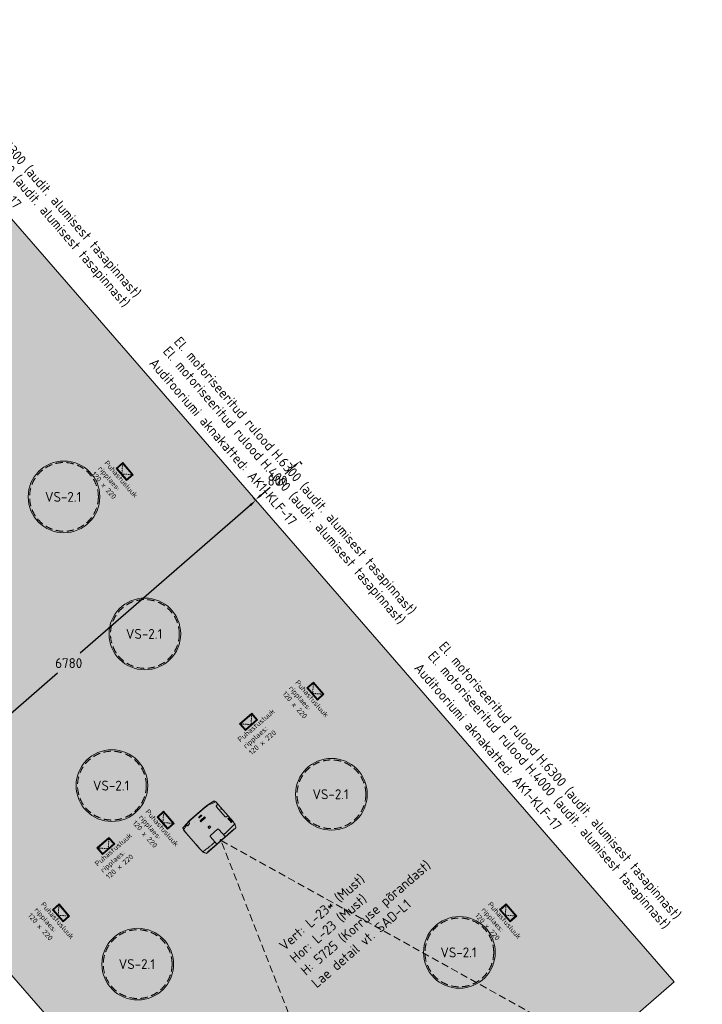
# Model space of a CAD drawing. Header units: millimetres. Extents: x 130528 to 177851, y 51760 to 113805.
# Tile 88 of 88: x 168517 to 177851, y 100348 to 113805. Entities that reach past the tile are written whole.
import ezdxf

# ---------------------------------------------------------------- set-up
doc = ezdxf.new("R2010")
doc.units = ezdxf.units.MM
doc.linetypes.add('Hidden', pattern=[4, 2, -2])
doc.linetypes.add('Hidden 100.00_ 50.00', pattern=[150, 100, -50])
doc.layers.get('0').update_dxf_attribs({"true_color": 0x000000})
for name, color, linetype, lineweight, true_color in [('_SA-ELEKTER_tekst', 7, 'Continuous', 9, 0x9900cc), ('_SA-LAGI', 7, 'Continuous', 9, 0x5b5b5b), ('_SA-LAGI_DIM', 250, 'Continuous', 0, 0x333333), ('_SA-LAGI_eriosade seadmed', 7, 'Continuous', 5, 0x9900cc), ('_SA-LAGI_hatch', 7, 'Continuous', 5, 0x787878), ('_SA-LAGI_tekst', 7, 'Continuous', 0, 0x7f4f3f), ('_SA-SISUSTUS_tekst', 7, 'Continuous', 0, 0x7f4f3f), ('_SA-VALGUSTUS', 20, 'Continuous', 13, 0xff3f00)]:
    doc.layers.add(name, color=color, linetype=linetype, lineweight=lineweight, true_color=true_color)
doc.styles.add('DIN Pro Light-Light', font='txt')
doc.styles.add('DIN Pro Medium-Medium', font='txt')
doc.dimstyles.new('INP_100_DIM', dxfattribs={"dimtxt": 135, "dimasz": 100, "dimexe": 50, "dimexo": 0.5, "dimgap": 20, "dimtad": 0, "dimtih": 1, "dimtoh": 1, "dimdec": 0, "dimzin": 1, "dimdsep": 46, "dimtxsty": 'DIN Pro Light-Light', "dimcen": 2.5, "dimadec": 1, "dimazin": 1, "dimtfac": 1, "dimtdec": 4, "dimtix": 1, "dimtofl": 0, "dimtmove": 1, "dimatfit": 3, "dimfxl": 1, "dimtolj": 1, "dimtzin": 1, "dimarcsym": 0})

# ---------------------------------------------------------------- blocks, each defined once
blk = doc.blocks.new('Puhastusluuk ripplaes 120x220')
at = {"layer": '_SA-LAGI_eriosade seadmed'}
for points in [[(-4, -163), (-83, -72), (83, 72), (162, -18)], [(-3, -149), (-69, -73), (82, 58), (148, -17)]]:
    blk.add_lwpolyline(points, close=True, dxfattribs=at)
at = {"layer": '_SA-LAGI_eriosade seadmed', "linetype": 'Hidden'}
blk.add_lwpolyline([(-69, -73), (72, -83), (82, 58)], dxfattribs=at)
blk = doc.blocks.new('VS-2.1 01')
at = {"color": 0}
blk.add_circle((0, 0), 490, dxfattribs=at)
at = {"color": 0, "linetype": 'Hidden 100.00_ 50.00', "lineweight": -2}
blk.add_circle((0, 0), 470, dxfattribs=at)
at = {"color": 0, "lineweight": -2, "insert": (-259, 68), "char_height": 135, "width": 1305.74, "attachment_point": 1, "style": 'DIN Pro Medium-Medium'}
blk.add_mtext('VS-2.1', dxfattribs=at)
blk = doc.blocks.new('Epson pro L1100U top')
at = {"color": 0, "linetype": 'ByBlock', "lineweight": -2}
for p, q in [((-281, 473), (-282, 473)), ((-274, 454), (-275, 454)), ((-261, 458), (-261, 457)), ((-253, 460), (-254, 460)), ((-250, 478), (-251, 478)), ((-215, 483), (-214, 483)), ((-214, 481), (-214, 480)), ((-213, 481), (-210, 482)), ((-173, 488), (-211, 483)), ((-211, 452), (-211, 452)), ((-211, 451), (-211, 451)), ((-211, 451), (-210, 451)), ((-188, 457), (-210, 451)), ((-184, 458), (-188, 457)), ((-173, 489), (-172, 489)), ((-173, 489), (-169, 489)), ((-173, 486), (-172, 487)), ((-171, 488), (-171, 488)), ((-171, 462), (-171, 462)), ((-170, 489), (-170, 489)), ((-170, 486), (-170, 486)), ((-169, 489), (-166, 489)), ((-169, 488), (-169, 489)), ((-167, 487), (-153, 489)), ((-167, 483), (-167, 487)), ((-160, 490), (-163, 490)), ((-159, 490), (-160, 490)), ((-155, 490), (-159, 490)), ((-153, 491), (-155, 491)), ((-155, 491), (-155, 490)), ((-153, 489), (-153, 485)), ((-145, 491), (-149, 491)), ((140, 492), (-139, 492)), ((-135, 491), (-136, 491)), ((-132, 491), (-133, 491)), ((-115, 431), (-117, 431)), ((-23, 435), (-23, 434)), ((-20, 431), (-20, 431)), ((-17, 430), (-18, 430)), ((19, 430), (18, 430)), ((129, 487), (130, 490)), ((130, 490), (143, 490)), ((143, 490), (143, 486)), ((156, 490), (155, 491)), ((157, 490), (156, 490)), ((161, 490), (160, 490)), ((163, 489), (161, 490)), ((163, 490), (162, 490)), ((252, 477), (251, 478)), ((252, 478), (264, 476)), ((255, 460), (254, 460)), ((257, 459), (256, 459)), ((272, 405), (271, 405)), ((274, 404), (271, 404)), ((292, 405), (272, 405)), ((274, 475), (273, 475)), ((274, 405), (273, 405)), ((280, 405), (276, 405)), ((280, 405), (282, 405)), ((288, 451), (282, 473)), ((282, 406), (284, 406)), ((283, 405), (282, 405)), ((284, 406), (286, 406)), ((286, 404), (285, 404)), ((286, 406), (287, 406)), ((288, 405), (293, 405)), ((289, 451), (292, 450)), ((293, 405), (293, 405)), ((293, 89), (293, 405)), ((-23, 381), (-23, 382)), ((-22, 381), (-23, 381)), ((-22, 380), (-22, 381)), ((-21, 393), (-21, 393)), ((-20, 378), (-20, 378)), ((-19, 377), (-18, 377)), ((-17, 395), (-16, 395)), ((-17, 377), (-16, 377)), ((-16, 396), (-16, 395)), ((-16, 377), (-15, 377)), ((-12, 377), (-16, 377)), ((-14, 395), (-12, 395)), ((-12, 377), (-12, 377)), ((0, 377), (-1, 377)), ((0, 395), (4, 395)), ((1, 388), (2, 388)), ((2, 388), (3, 388)), ((2, 377), (5, 377)), ((4, 387), (3, 388)), ((9, 384), (9, 384)), ((10, 391), (11, 391)), ((11, 391), (11, 390)), ((17, 377), (19, 377)), ((19, 385), (21, 385)), ((21, 385), (21, 380)), ((41, 395), (27, 395)), ((27, 393), (37, 393)), ((37, 387), (27, 387)), ((27, 387), (27, 384)), ((27, 384), (37, 384)), ((37, 380), (27, 380)), ((27, 377), (41, 377)), ((37, 393), (37, 387)), ((37, 384), (37, 380)), ((41, 377), (41, 395)), ((255, 390), (255, 390)), ((279, 331), (279, 326)), ((279, 327), (280, 325)), ((279, 326), (281, 326)), ((280, 332), (287, 332)), ((280, 325), (280, 325)), ((280, 325), (287, 325)), ((287, 332), (286, 332)), ((287, 325), (286, 325)), ((287, 332), (287, 332)), ((289, 331), (288, 331)), ((293, 402), (293, 402)), ((293, 375), (293, 375)), ((-77, 135), (-77, 137)), ((-76, 141), (-75, 142)), ((-75, 140), (-76, 140)), ((-76, 140), (-76, 139)), ((-76, 135), (-76, 1)), ((-75, 143), (-75, 143)), ((-75, 141), (-75, 140)), ((-72, 145), (-73, 145)), ((-70, 146), (-71, 146)), ((-70, 148), (-69, 148)), ((13, 233), (13, 257)), ((13, 256), (13, 256)), ((65, 150), (67, 150)), ((77, 136), (77, 137)), ((77, 0), (77, 135)), ((78, 137), (78, 136)), ((255, 213), (255, 212)), ((255, 212), (255, 213)), ((265, 163), (265, 166)), ((265, 166), (266, 166)), ((266, 162), (265, 163)), ((265, 163), (265, 163)), ((266, 147), (265, 147)), ((266, 167), (285, 167)), ((266, 166), (287, 166)), ((281, 162), (266, 162)), ((285, 162), (266, 162)), ((266, 162), (266, 162)), ((287, 150), (266, 150)), ((266, 150), (266, 150)), ((280, 146), (266, 146)), ((271, 198), (291, 198)), ((274, 197), (271, 197)), ((273, 150), (274, 150)), ((276, 166), (275, 166)), ((275, 163), (276, 163)), ((275, 150), (276, 150)), ((280, 198), (282, 198)), ((280, 166), (281, 166)), ((281, 162), (280, 162)), ((283, 146), (280, 146)), ((281, 162), (282, 162)), ((282, 162), (283, 162)), ((283, 198), (284, 198)), ((283, 197), (283, 197)), ((283, 162), (284, 162)), ((284, 150), (283, 150)), ((283, 146), (284, 146)), ((284, 162), (284, 162)), ((286, 197), (285, 197)), ((285, 162), (287, 162)), ((287, 150), (285, 150)), ((287, 198), (286, 198)), ((286, 198), (287, 198)), ((292, 197), (291, 197)), ((-287, 49), (-281, 49)), ((-277, 48), (-278, 48)), ((-277, 48), (-277, 48)), ((-266, 2), (-267, 2)), ((-266, 2), (-265, 0)), ((-266, 1), (-265, 1)), ((-265, 1), (-264, 1)), ((-261, 47), (-261, 47)), ((-249, 46), (-258, 47)), ((-256, 1), (-256, 1)), ((-251, 2), (-250, 2)), ((-248, 46), (-249, 46)), ((-232, 2), (-77, 2)), ((-155, 42), (-154, 42)), ((-155, 41), (-154, 41)), ((-77, 40), (-109, 40)), ((-87, 36), (-89, 36)), ((-77, 35), (-77, 33)), ((-77, 9), (-77, 8)), ((-77, 1), (-77, 2)), ((-77, 2), (-77, 1)), ((-76, 31), (-76, 30)), ((-76, 16), (-76, 15)), ((-76, 12), (-76, 11)), ((-76, 2), (77, 2)), ((-76, 2), (-76, 0)), ((-7, 12), (-8, 12)), ((-8, 11), (-8, 12)), ((-8, 11), (-6, 11)), ((-7, 12), (-6, 12)), ((-7, 12), (-7, 11)), ((-7, 11), (8, 11)), ((-6, 13), (-6, 13)), ((7, 13), (-6, 13)), ((-6, 13), (-6, 10)), ((-6, 10), (-6, 10)), ((7, 14), (8, 14)), ((7, 11), (7, 14)), ((8, 12), (7, 13)), ((7, 12), (8, 12)), ((7, 11), (8, 11)), ((8, 11), (8, 12)), ((8, 12), (8, 11)), ((44, 33), (44, 33)), ((55, 89), (56, 89)), ((77, 2), (240, 2)), ((77, 1), (77, 2)), ((86, 40), (78, 40)), ((78, 2), (78, 1)), ((101, 40), (90, 40)), ((112, 40), (118, 40)), ((243, 2), (245, 2)), ((249, 47), (263, 47)), ((251, 2), (252, 2)), ((255, 47), (259, 47)), ((258, 46), (257, 46)), ((262, 48), (263, 48)), ((262, 1), (264, 1)), ((263, 47), (263, 47)), ((270, 47), (263, 47)), ((265, 133), (266, 134)), ((265, 131), (265, 131)), ((265, 117), (266, 117)), ((266, 114), (265, 114)), ((265, 114), (265, 114)), ((266, 114), (265, 114)), ((279, 113), (265, 113)), ((265, 98), (265, 99)), ((265, 97), (266, 97)), ((287, 134), (266, 134)), ((266, 134), (266, 134)), ((266, 130), (287, 130)), ((286, 118), (266, 118)), ((266, 118), (266, 118)), ((273, 114), (266, 114)), ((266, 114), (266, 113)), ((266, 114), (266, 113)), ((266, 102), (286, 102)), ((266, 99), (266, 98)), ((266, 97), (266, 97)), ((286, 97), (266, 97)), ((269, 97), (268, 97)), ((269, 118), (276, 118)), ((274, 97), (272, 97)), ((273, 134), (274, 134)), ((275, 114), (273, 114)), ((280, 48), (274, 48)), ((275, 134), (276, 134)), ((282, 101), (280, 101)), ((280, 97), (282, 97)), ((281, 49), (280, 49)), ((281, 49), (280, 48)), ((281, 49), (287, 49)), ((282, 114), (284, 114)), ((283, 134), (283, 134)), ((283, 130), (283, 130)), ((285, 117), (283, 117)), ((283, 97), (285, 97)), ((287, 134), (285, 134)), ((287, 118), (286, 118)), ((286, 114), (287, 114)), ((287, 130), (287, 134)), ((288, 133), (287, 133)), ((288, 131), (287, 131)), ((287, 117), (287, 117)), ((287, 114), (287, 114)), ((287, 101), (287, 100)), ((287, 98), (287, 100)), ((287, 49), (287, 49)), ((290, 57), (290, 57)), ((293, 106), (293, 107)), ((293, 106), (293, 107))]:
    blk.add_line(p, q, dxfattribs=at)
for points in [[(-291, 450), (-292, 450), (-292, 450), (-292, 450), (-292, 449), (-292, 449), (-292, 429), (-293, 407), (-293, 342)], [(-291, 450), (-292, 450), (-292, 433), (-293, 392)], [(-282, 473), (-287, 451), (-292, 450)], [(-215, 471), (-248, 462), (-258, 459), (-269, 456), (-281, 453), (-291, 450)], [(-242, 479), (-244, 479), (-248, 478), (-250, 478), (-256, 477), (-258, 477), (-260, 476), (-265, 476), (-266, 476), (-282, 473)], [(-215, 483), (-247, 478), (-251, 478), (-256, 477), (-261, 476), (-267, 476), (-274, 474), (-281, 473)], [(-279, 453), (-280, 453), (-280, 452), (-281, 452), (-281, 452), (-281, 452)], [(-277, 474), (-278, 474), (-278, 474), (-278, 474), (-279, 473), (-279, 473)], [(-271, 475), (-272, 475), (-272, 474), (-274, 474), (-274, 474), (-275, 474)], [(-261, 476), (-264, 476), (-264, 476), (-266, 476), (-266, 475), (-268, 475), (-268, 475), (-269, 475), (-270, 475)], [(-253, 477), (-254, 477), (-255, 477), (-256, 477), (-256, 476), (-258, 476)], [(-131, 492), (-146, 491), (-160, 490), (-183, 487), (-189, 486), (-190, 486), (-192, 486), (-196, 485), (-206, 484), (-231, 481), (-234, 480), (-236, 480), (-239, 479), (-240, 479), (-242, 479)], [(-215, 483), (-213, 483), (-213, 483), (-211, 483), (-211, 484), (-211, 484)], [(-214, 454), (-214, 454), (-214, 454), (-214, 453), (-213, 453), (-213, 453), (-213, 453), (-213, 452), (-213, 452), (-213, 452), (-213, 452), (-212, 452), (-212, 452), (-212, 451), (-212, 451)], [(-214, 454), (-214, 454), (-214, 454), (-214, 453), (-213, 453), (-213, 453), (-213, 453), (-213, 452), (-213, 452), (-213, 452), (-213, 452), (-212, 452), (-212, 452), (-212, 451), (-212, 451)], [(-213, 452), (-213, 452), (-214, 453), (-214, 453), (-214, 453), (-214, 453)], [(-211, 483), (-211, 483), (-211, 483), (-213, 483), (-213, 482), (-213, 482)], [(-213, 481), (-213, 453), (-213, 453), (-213, 453), (-213, 453), (-213, 452), (-213, 452), (-213, 452), (-212, 452)], [(-213, 454), (-213, 454), (-213, 454), (-213, 453), (-213, 453), (-213, 453), (-213, 453), (-213, 453), (-212, 453), (-212, 452), (-212, 452), (-212, 452)], [(-211, 451), (-212, 451), (-212, 452), (-212, 452), (-212, 452)], [(-211, 451), (-212, 451), (-212, 452), (-212, 452), (-212, 452)], [(-211, 451), (-211, 451), (-211, 451), (-212, 451), (-212, 451)], [(-173, 486), (-174, 486), (-176, 485), (-181, 485), (-186, 484), (-191, 483), (-197, 482), (-202, 482), (-206, 481), (-209, 481), (-210, 481)], [(-172, 461), (-173, 461), (-176, 460), (-177, 460), (-179, 460), (-181, 459), (-182, 459), (-183, 459), (-184, 458)], [(-170, 462), (-170, 486), (-170, 488), (-170, 488), (-170, 488), (-171, 488), (-172, 488), (-172, 488)], [(-172, 462), (-172, 462), (-171, 462), (-171, 462), (-171, 462), (-171, 463), (-171, 463), (-171, 463), (-170, 463), (-170, 463), (-170, 463), (-170, 464)], [(-172, 461), (-172, 461), (-171, 461), (-171, 462), (-171, 462), (-171, 462), (-170, 462), (-170, 462), (-170, 463), (-170, 463), (-170, 464), (-170, 464), (-170, 464)], [(-170, 462), (-170, 462), (-171, 461), (-171, 461), (-171, 461), (-172, 461), (-172, 461), (-172, 461), (-172, 461)], [(-172, 461), (-172, 461), (-172, 461), (-171, 461), (-171, 462), (-170, 462), (-170, 462), (-170, 462), (-170, 462)], [(-170, 489), (-170, 489), (-170, 488), (-171, 488)], [(-169, 464), (-169, 464), (-169, 464), (-169, 463), (-170, 463), (-170, 463), (-170, 463), (-170, 462), (-170, 462), (-170, 462)], [(-170, 462), (-170, 462), (-170, 462), (-170, 463), (-170, 463), (-170, 464)], [(-169, 482), (-168, 482), (-166, 483), (-165, 483), (-163, 483), (-162, 483), (-160, 484), (-159, 484), (-158, 484)], [(-163, 490), (-164, 490), (-165, 489), (-166, 489)], [(293, 406), (293, 418), (293, 435), (293, 449), (293, 450), (292, 450), (292, 450), (292, 450), (279, 454), (261, 458), (249, 462), (194, 477), (184, 480), (174, 482), (164, 484), (153, 485), (143, 486), (132, 487), (121, 487), (115, 488), (-122, 488), (-131, 487), (-137, 487), (-144, 486), (-158, 484)], [(-149, 491), (-150, 491), (-153, 491), (-153, 491), (-153, 491)], [(-139, 492), (-140, 492), (-140, 492), (-143, 492), (-143, 491), (-145, 491)], [(-17, 443), (-18, 443), (-19, 443), (-19, 443), (-19, 443), (-20, 443), (-20, 442), (-20, 442), (-20, 442), (-21, 442), (-21, 442), (-21, 441), (-21, 441), (-21, 441), (-22, 441), (-22, 441), (-22, 441), (-22, 441), (-22, 440), (-23, 440), (-23, 440), (-23, 439), (-23, 439), (-23, 439), (-23, 438), (-24, 438), (-24, 436), (-23, 435), (-23, 435)], [(-23, 433), (-23, 433), (-23, 433), (-23, 433), (-23, 434), (-24, 434), (-24, 435), (-24, 435), (-24, 438), (-24, 438), (-24, 439), (-23, 439), (-23, 440), (-23, 440), (-23, 440), (-23, 440), (-23, 441), (-22, 441), (-22, 441), (-22, 441), (-22, 441), (-22, 442), (-21, 442), (-21, 442), (-21, 442), (-21, 443), (-21, 443), (-20, 443), (-20, 443), (-20, 443)], [(18, 431), (-17, 431), (-17, 430), (-17, 430), (-18, 430), (-19, 431), (-20, 431), (-20, 431), (-21, 431), (-21, 431), (-21, 432), (-22, 432), (-22, 432), (-22, 433), (-23, 433), (-23, 434), (-23, 434), (-24, 435), (-24, 435), (-24, 436), (-24, 438), (-24, 438), (-24, 439), (-23, 439), (-23, 440), (-23, 440), (-22, 441), (-22, 441), (-21, 442), (-20, 443), (-20, 443), (-19, 443), (-19, 443), (-18, 443)], [(-23, 434), (-23, 434), (-23, 434), (-23, 434), (-23, 433), (-23, 433), (-22, 433), (-22, 433), (-22, 433), (-22, 433), (-22, 432), (-21, 432), (-21, 432), (-21, 432), (-21, 431), (-20, 431)], [(-19, 430), (-19, 430), (-19, 430), (-20, 430), (-20, 431), (-21, 431), (-21, 431), (-21, 431), (-21, 431), (-22, 431), (-22, 431), (-22, 432), (-22, 432), (-22, 432), (-23, 432)], [(-19, 443), (-19, 443), (-19, 443), (-19, 444), (-17, 444)], [(-18, 443), (19, 443), (19, 443), (20, 443), (20, 443), (21, 443), (21, 442), (22, 442), (22, 442), (22, 441), (23, 441), (23, 441), (24, 440), (24, 440), (24, 439), (24, 439), (24, 438), (24, 435), (24, 435), (24, 434), (24, 434), (24, 434), (24, 433), (23, 433), (23, 433), (22, 432), (22, 432), (22, 431), (21, 431), (21, 431), (20, 431), (20, 431), (19, 431), (18, 431)], [(18, 444), (19, 444), (20, 443), (20, 443), (21, 443), (21, 443), (21, 443), (21, 443), (22, 443), (22, 442), (22, 442), (22, 442), (23, 442), (23, 441), (23, 441), (23, 441), (24, 441), (24, 441), (24, 440), (24, 440), (24, 440), (24, 439), (24, 439), (24, 439), (25, 438), (25, 438), (25, 437), (25, 436)], [(24, 436), (24, 438), (24, 438), (24, 439), (24, 439), (24, 440), (24, 440), (24, 440), (23, 440), (23, 441), (23, 441), (23, 441), (23, 441), (22, 441), (22, 441), (22, 442), (22, 442), (21, 442), (21, 442), (21, 442), (21, 443), (20, 443), (20, 443), (19, 443), (19, 443), (18, 443)], [(19, 431), (21, 431), (21, 431), (21, 431), (21, 431)], [(21, 431), (21, 431), (21, 431), (21, 431), (21, 431), (21, 430), (20, 430), (20, 430), (20, 430)], [(23, 432), (23, 432), (23, 432), (23, 432), (23, 431), (22, 431), (22, 431), (21, 431)], [(21, 431), (21, 431), (21, 431), (22, 431)], [(22, 431), (22, 432), (22, 432), (22, 432), (23, 432), (23, 433)], [(23, 433), (23, 433), (24, 433), (24, 434), (24, 434), (24, 435), (24, 435), (24, 435), (24, 436)], [(24, 435), (24, 434), (24, 434), (24, 433), (24, 433), (24, 433), (24, 433), (24, 432), (23, 432), (23, 432)], [(287, 454), (287, 455), (287, 459), (286, 463), (284, 468), (282, 473), (267, 476), (266, 476), (261, 476), (248, 478), (247, 478), (208, 484), (155, 491), (132, 492)], [(140, 492), (141, 492), (142, 492), (144, 492), (145, 491), (149, 491), (150, 491), (150, 491), (150, 491)], [(146, 491), (156, 491), (156, 491), (157, 491), (159, 490)], [(160, 490), (159, 490), (159, 490), (157, 490), (157, 490), (157, 490)], [(159, 490), (159, 490), (160, 490), (160, 490), (161, 490)], [(168, 489), (166, 489), (166, 490), (163, 490)], [(282, 473), (282, 473), (277, 474), (267, 476), (260, 477), (254, 478), (248, 478), (233, 480), (215, 483), (201, 485), (183, 487), (168, 489)], [(250, 478), (249, 478), (249, 478), (248, 478), (248, 478), (248, 478)], [(271, 405), (269, 405), (266, 404), (265, 403), (264, 403), (263, 402), (261, 401), (259, 399), (258, 398), (258, 396), (257, 395), (256, 394), (256, 391)], [(264, 457), (262, 457), (261, 458), (260, 458), (260, 458), (259, 458)], [(269, 475), (266, 475), (265, 476), (264, 476), (264, 476), (264, 476)], [(293, 405), (293, 436), (293, 450), (288, 451), (287, 452), (287, 453), (287, 454)], [(293, 402), (293, 403), (293, 404), (293, 404), (293, 405), (292, 405)], [(-293, 392), (-293, 96), (-292, 83), (-292, 72), (-291, 71)], [(-23, 391), (-23, 392), (-22, 392), (-22, 392), (-22, 392), (-22, 393), (-22, 393), (-22, 393), (-21, 393)], [(-21, 393), (-21, 393), (-21, 393), (-21, 393), (-22, 393), (-22, 392), (-22, 392), (-22, 392), (-22, 392), (-22, 392), (-23, 392), (-23, 391)], [(-23, 382), (-23, 381), (-22, 381), (-22, 380), (-22, 380), (-22, 380), (-21, 380)], [(-17, 395), (-18, 395), (-18, 395), (-19, 395), (-19, 395), (-19, 395), (-19, 395), (-19, 395), (-19, 394), (-20, 394), (-20, 394), (-20, 394), (-21, 393), (-21, 393)], [(-17, 377), (-19, 378), (-19, 378), (-19, 378), (-20, 378), (-20, 378), (-20, 378), (-20, 378), (-20, 378), (-21, 380)], [(-20, 378), (-21, 378), (-21, 379), (-21, 379)], [(-18, 377), (-18, 377), (-17, 377), (-17, 377)], [(-16, 395), (-16, 395), (-16, 396), (-14, 396), (-14, 395), (-14, 395)], [(-13, 395), (-14, 395), (-14, 396), (-14, 396), (-14, 396), (-15, 396)], [(-15, 377), (-14, 377), (-14, 377), (-11, 377), (-11, 377), (-11, 377), (-10, 378), (-10, 378), (-10, 378), (-9, 378), (-9, 378), (-9, 379), (-8, 379), (-8, 380), (-8, 380), (-8, 380), (-7, 380), (-7, 381), (-7, 381), (-7, 382), (-7, 382), (-6, 383), (-6, 383), (-6, 383), (-6, 384), (-6, 384), (-6, 388), (-6, 389), (-6, 390), (-6, 390), (-6, 390), (-7, 391), (-7, 391), (-7, 391), (-7, 392), (-7, 392), (-8, 392), (-8, 393), (-8, 393)], [(-11, 395), (-11, 395), (-11, 395), (-11, 395), (-11, 395), (-13, 395)], [(-11, 395), (-11, 395), (-10, 395), (-10, 395), (-10, 395), (-10, 395), (-9, 395), (-9, 394), (-9, 394), (-9, 394), (-9, 394), (-9, 394), (-9, 394), (-9, 393), (-8, 393), (-8, 393)], [(-9, 394), (-9, 394), (-9, 394), (-10, 394), (-10, 395), (-10, 395), (-10, 395), (-11, 395)], [(-3, 394), (-4, 393), (-4, 393), (-4, 393), (-4, 392), (-4, 392), (-4, 390)], [(-4, 387), (-4, 387), (-4, 387), (-3, 387), (-3, 386), (-3, 386), (-3, 386), (-2, 386), (-2, 385), (-2, 385), (-2, 385), (-1, 385), (-1, 385), (-1, 385), (-1, 385), (0, 385), (0, 384), (0, 384), (1, 384), (1, 384), (2, 384), (4, 384), (4, 383), (4, 383), (5, 383), (5, 383), (5, 383), (6, 383), (6, 382), (6, 382), (6, 382), (6, 381), (6, 381), (6, 381), (6, 381), (6, 380), (5, 380), (5, 380), (3, 380), (2, 380), (2, 380), (1, 380), (1, 381), (1, 381), (1, 381), (0, 382), (0, 382), (0, 382), (0, 383), (-4, 383), (-4, 382), (-4, 382), (-4, 381), (-4, 381), (-3, 380), (-3, 380), (-3, 380), (-3, 380), (-3, 379), (-2, 379), (-2, 379), (-2, 379), (-2, 378), (-1, 378), (-1, 378), (-1, 378), (-1, 377), (-1, 377)], [(1, 395), (0, 395), (0, 395), (-1, 395), (-1, 395), (-2, 395), (-2, 395), (-2, 394), (-3, 394), (-3, 394), (-3, 394)], [(1, 388), (0, 388), (0, 389), (0, 389), (0, 389), (0, 389), (-1, 389), (-1, 391), (0, 391), (0, 392), (0, 392), (0, 392), (1, 392), (1, 392), (1, 393), (4, 393), (4, 392), (4, 392), (4, 392), (5, 392), (5, 392), (5, 392), (5, 391), (6, 391), (6, 391), (6, 391), (6, 390), (6, 390), (7, 390), (7, 389), (7, 389)], [(6, 377), (6, 377), (6, 377), (5, 377), (5, 377), (4, 377), (4, 376), (3, 376), (2, 377), (1, 377), (1, 377), (1, 377), (0, 377), (0, 377)], [(1, 395), (1, 395), (2, 396), (4, 396), (4, 395), (5, 395)], [(7, 395), (7, 395), (7, 395), (6, 395), (6, 395), (4, 395)], [(8, 385), (8, 385), (8, 386), (8, 386), (8, 386), (7, 386), (7, 386), (7, 386), (7, 387), (6, 387), (6, 387), (5, 387), (5, 387), (4, 387)], [(5, 395), (5, 395), (6, 395), (6, 395), (7, 395), (7, 395)], [(7, 389), (11, 390), (11, 390), (10, 390), (10, 391), (10, 392), (10, 392), (10, 392), (10, 393), (9, 393), (9, 393), (9, 393), (9, 394), (9, 394), (8, 394), (8, 394), (8, 395), (7, 395), (7, 395), (7, 395), (6, 395), (6, 395), (6, 395), (5, 395)], [(7, 377), (6, 377), (6, 378), (7, 378), (7, 378), (7, 378), (8, 378), (8, 378), (8, 378), (8, 378), (8, 379), (9, 379), (9, 379), (9, 379), (9, 379), (9, 380), (9, 380), (9, 380), (9, 380), (10, 381), (10, 383), (9, 383), (9, 384)], [(9, 384), (9, 384), (9, 384), (9, 385), (9, 385), (9, 385), (9, 385), (9, 385), (8, 385)], [(9, 385), (9, 385), (9, 385), (9, 384), (9, 384), (9, 384), (10, 384)], [(21, 388), (15, 388), (15, 388), (15, 388), (14, 388), (14, 388), (14, 388), (14, 387), (13, 387), (12, 385), (11, 385), (11, 385), (11, 385), (11, 384), (11, 384), (11, 383), (11, 382), (11, 381), (11, 381), (11, 380), (12, 380), (12, 380), (12, 379), (13, 379), (13, 378), (14, 378)], [(14, 378), (14, 378), (14, 378), (14, 377), (17, 377)], [(21, 380), (16, 380), (16, 380), (16, 380), (16, 381), (16, 381), (16, 381), (15, 381), (15, 382), (15, 382), (15, 383), (15, 383), (15, 384), (16, 384), (16, 385), (16, 385), (16, 385), (16, 385), (16, 385), (17, 385), (18, 385), (19, 385)], [(19, 377), (19, 377), (19, 377), (18, 377), (18, 377), (17, 377)], [(19, 377), (25, 377), (25, 395), (21, 395), (21, 388)], [(256, 391), (256, 210), (256, 209), (256, 209), (256, 209), (256, 208)], [(279, 331), (279, 331), (279, 331), (279, 332), (279, 332), (279, 332), (279, 332), (279, 332), (280, 332), (280, 332), (281, 332)], [(280, 332), (279, 332), (279, 332), (279, 332), (279, 331), (279, 331), (279, 331), (279, 331)], [(280, 332), (280, 332), (280, 332), (280, 332), (280, 332), (279, 331), (279, 331), (279, 331), (279, 331)], [(281, 325), (280, 325), (280, 325), (280, 325), (280, 325), (279, 325), (279, 326), (279, 326), (279, 326), (279, 326), (279, 326), (279, 327)], [(279, 327), (279, 327), (279, 326)], [(280, 326), (279, 326), (279, 326), (279, 327)], [(280, 326), (280, 326), (280, 326), (280, 325), (280, 325)], [(289, 331), (289, 331), (288, 331), (288, 332), (288, 332), (288, 332), (287, 332)], [(288, 332), (287, 332), (287, 332), (287, 332)], [(287, 332), (288, 332), (288, 332), (288, 332), (288, 332), (289, 332), (289, 331)], [(288, 331), (288, 331), (288, 331), (288, 332), (287, 332), (287, 332), (287, 332)], [(287, 326), (287, 326), (287, 326), (288, 326), (288, 327), (288, 327), (288, 327)], [(287, 325), (288, 325), (288, 326), (288, 326), (288, 326), (288, 326), (289, 326), (289, 327), (289, 326), (288, 326), (288, 326), (288, 325), (288, 325), (287, 325), (287, 325), (287, 325)], [(287, 325), (287, 325), (287, 326), (288, 326), (288, 326), (288, 326), (288, 327)], [(288, 327), (288, 331), (288, 331), (288, 332)], [(293, 370), (294, 371), (293, 373), (293, 374)], [(-293, 162), (-293, 202), (-293, 158), (-293, 158), (-293, 132), (-293, 132), (-293, 120)], [(-77, 138), (-77, 138), (-77, 139), (-77, 139), (-76, 139)], [(-76, 140), (-76, 140), (-75, 140), (-75, 141)], [(-76, 138), (-76, 137), (-76, 137), (-76, 135)], [(-73, 144), (-73, 144), (-73, 144), (-73, 143), (-74, 143), (-74, 143), (-74, 143), (-74, 143), (-74, 143), (-74, 142), (-74, 142), (-74, 142), (-75, 142)], [(-74, 145), (-74, 145), (-73, 145), (-73, 145), (-73, 145), (-73, 146)], [(-72, 145), (-72, 145), (-72, 145), (-72, 146)], [(-71, 146), (-71, 146), (-72, 146), (-72, 145), (-72, 145), (-72, 145), (-72, 145)], [(-69, 148), (-70, 148), (-70, 147), (-70, 147), (-70, 147), (-70, 147), (-71, 147), (-71, 146)], [(66, 149), (-63, 149), (-65, 149), (-67, 148), (-68, 148), (-69, 148)], [(-69, 148), (-69, 148), (-69, 148), (-69, 148), (-69, 148)], [(-13, 256), (-13, 257), (-12, 257), (-12, 257), (-12, 258), (-11, 258)], [(-11, 232), (-11, 232), (-11, 232), (-12, 232), (-12, 233), (-12, 233), (-12, 233), (-13, 233), (-13, 233), (-13, 233)], [(-11, 258), (-12, 258), (-12, 257), (-12, 257), (-12, 257), (-12, 257), (-12, 256)], [(12, 258), (-12, 258), (-12, 257), (-12, 257), (-12, 257), (-12, 257), (-12, 256)], [(-12, 257), (-12, 258), (-11, 258)], [(-12, 256), (-12, 257), (-12, 257), (-12, 257), (-12, 257)], [(-12, 256), (-12, 233), (-12, 233), (-12, 233), (-11, 233), (-11, 233), (-11, 233)], [(-12, 233), (-12, 233), (-12, 233), (-12, 233), (-11, 233)], [(-12, 233), (-12, 233), (-12, 233), (-12, 233), (12, 233)], [(12, 258), (13, 258), (13, 257), (13, 257), (13, 256)], [(13, 256), (13, 258), (12, 258)], [(12, 258), (13, 258), (13, 257)], [(13, 256), (13, 257), (12, 257), (12, 258), (12, 258)], [(13, 233), (13, 233), (13, 233), (13, 232), (13, 232), (13, 232), (12, 232)], [(12, 233), (13, 233), (13, 233)], [(12, 233), (13, 233), (13, 233)], [(65, 149), (66, 149), (66, 149), (66, 149), (66, 149), (67, 149)], [(74, 144), (73, 145), (73, 145), (72, 146), (72, 146), (72, 146), (72, 146), (72, 146), (71, 147), (71, 147), (71, 147), (70, 147), (70, 147), (70, 148), (69, 148), (69, 148), (69, 148), (69, 148), (68, 148), (68, 148), (67, 148), (67, 149), (67, 149)], [(73, 146), (74, 146), (74, 145), (74, 145), (74, 145)], [(74, 145), (75, 145), (75, 144), (75, 144)], [(74, 143), (76, 142), (76, 141), (77, 140), (77, 138), (77, 137), (77, 135)], [(75, 143), (75, 143), (75, 143), (76, 143), (76, 143)], [(255, 212), (255, 211), (256, 210), (256, 209), (256, 209), (256, 208)], [(256, 208), (256, 208), (257, 207), (257, 206), (257, 206), (258, 205), (258, 205), (259, 204), (259, 204), (259, 203), (260, 203), (261, 202), (261, 202), (262, 201), (262, 201), (263, 201), (264, 200), (264, 200), (265, 199), (265, 199), (266, 199), (267, 199), (268, 198), (268, 198), (269, 198), (270, 198), (270, 198), (271, 198)], [(266, 166), (266, 166), (265, 166), (265, 166)], [(265, 165), (265, 166), (265, 166), (265, 166), (265, 166), (265, 166)], [(266, 165), (265, 165), (265, 165), (266, 165)], [(266, 162), (266, 162), (266, 163), (266, 163), (266, 163), (265, 163)], [(266, 162), (266, 162), (266, 162), (266, 162), (265, 162), (265, 163)], [(266, 149), (265, 149), (265, 149), (265, 150)], [(265, 147), (265, 150), (266, 150)], [(265, 150), (265, 150), (265, 150), (265, 150)], [(265, 149), (265, 149), (266, 149)], [(266, 146), (266, 146), (266, 146), (266, 146), (266, 146), (265, 146), (265, 147)], [(266, 146), (266, 146), (265, 146), (265, 146), (265, 146), (265, 146), (265, 147)], [(266, 146), (266, 146), (266, 146), (266, 147), (265, 147), (265, 147)], [(266, 165), (266, 166), (266, 166), (266, 166)], [(266, 163), (266, 163), (266, 163)], [(266, 149), (266, 150), (266, 150), (266, 150)], [(266, 147), (266, 147), (266, 147), (266, 146), (266, 146)], [(286, 198), (285, 198), (285, 198), (284, 198), (284, 198), (282, 198)], [(287, 146), (286, 146), (285, 145), (283, 145), (283, 146)], [(287, 165), (288, 165), (288, 166), (288, 166), (288, 166), (287, 166), (287, 167), (287, 167), (287, 167)], [(287, 166), (287, 166), (287, 166), (287, 166)], [(287, 162), (287, 162), (287, 166)], [(288, 163), (288, 162), (287, 162)], [(287, 163), (287, 163), (287, 163)], [(287, 162), (287, 162), (287, 163)], [(287, 162), (287, 163), (287, 163)], [(287, 149), (287, 150), (287, 150)], [(287, 149), (287, 150), (287, 150)], [(287, 150), (287, 150), (287, 150), (287, 150), (288, 150), (288, 150), (288, 150), (288, 149)], [(287, 146), (287, 146), (287, 149)], [(288, 147), (288, 146), (288, 146), (288, 146), (287, 146)], [(287, 147), (287, 146), (287, 146)], [(287, 146), (287, 146), (287, 146), (287, 146), (287, 146)], [(-293, 102), (-293, 98), (-292, 93), (-292, 89), (-292, 84), (-292, 79)], [(-289, 49), (-289, 50), (-289, 50), (-289, 53), (-290, 55), (-290, 58), (-290, 61), (-291, 66), (-291, 69), (-292, 74), (-292, 77), (-292, 79)], [(-291, 71), (-291, 68), (-290, 61), (-289, 54), (-289, 52), (-289, 49)], [(-289, 49), (-287, 49), (-287, 49), (-289, 49), (-287, 43), (-284, 36), (-280, 26), (-271, 9), (-268, 4), (-267, 2), (-267, 2)], [(-264, 0), (-265, 0), (-265, 0), (-265, 0), (-266, 1), (-266, 1), (-266, 1), (-266, 1), (-266, 2), (-268, 5), (-270, 8), (-276, 18), (-279, 24), (-280, 27), (-282, 30), (-283, 33), (-285, 38), (-289, 49)], [(-279, 48), (-278, 48), (-280, 48), (-280, 48), (-283, 48), (-283, 48), (-283, 49), (-282, 49), (-281, 48), (-280, 48), (-283, 48), (-282, 48), (-282, 49), (-282, 49)], [(-281, 49), (-281, 48), (-279, 48), (-279, 48), (-277, 48)], [(-265, 47), (-269, 47), (-270, 48), (-274, 48), (-277, 48)], [(-265, 0), (265, 0), (267, 1), (268, 3), (268, 4), (272, 9), (279, 21), (283, 32), (286, 38)], [(-263, 47), (-263, 47), (-262, 47), (-262, 47), (-261, 47)], [(-263, 47), (-261, 47), (-261, 47), (-257, 47), (-255, 47), (-250, 47)], [(-259, 46), (-260, 46), (-260, 47), (-261, 47), (-261, 47)], [(-248, 46), (-233, 45), (-218, 44), (-204, 43), (-192, 42), (-181, 42), (-171, 42)], [(-240, 2), (-239, 2), (-239, 2), (-237, 2), (-237, 2), (-232, 2)], [(-171, 42), (-170, 42), (-167, 42), (-166, 42), (-155, 42)], [(-134, 40), (-135, 40), (-137, 41), (-141, 41), (-143, 41), (-147, 41), (-149, 41), (-153, 41), (-154, 42)], [(-111, 40), (-110, 40), (-109, 39), (-109, 39), (-115, 39), (-120, 40), (-135, 40), (-132, 40)], [(-7, 13), (-7, 13), (-7, 13), (-7, 14), (-6, 14)], [(8, 11), (8, 10), (8, 10), (8, 10), (7, 10)], [(8, 13), (8, 13), (8, 13), (8, 13), (8, 12)], [(82, 39), (101, 39), (104, 39), (110, 39), (112, 40)], [(118, 40), (132, 40), (146, 41), (161, 41), (177, 42), (195, 43), (216, 44), (241, 46), (249, 47)], [(241, 47), (258, 47), (259, 47), (260, 47)], [(266, 134), (265, 134), (265, 133)], [(266, 133), (265, 133), (265, 133), (265, 134), (265, 134), (265, 134)], [(266, 134), (266, 134), (266, 134), (266, 133), (265, 133), (265, 133)], [(265, 133), (265, 130), (266, 130), (266, 130), (266, 130)], [(266, 130), (266, 130), (266, 130), (265, 130), (265, 130)], [(266, 118), (266, 118), (266, 117), (265, 117), (265, 117)], [(265, 114), (265, 117), (266, 117), (266, 118), (266, 118)], [(265, 117), (265, 117), (265, 117), (265, 118)], [(266, 117), (265, 117), (265, 117), (265, 117)], [(266, 113), (266, 114), (265, 114)], [(266, 102), (266, 101), (266, 101), (266, 101), (265, 101), (265, 100)], [(265, 100), (265, 101), (265, 101), (265, 101), (265, 101), (265, 102)], [(265, 97), (265, 101), (266, 101), (266, 101), (266, 102)], [(266, 100), (265, 100), (265, 101), (266, 101), (266, 101), (266, 101)], [(265, 98), (265, 98), (265, 99)], [(265, 99), (265, 98), (266, 98)], [(266, 97), (266, 97), (265, 97), (265, 97)], [(265, 0), (265, 0), (266, 0), (267, 1), (267, 1), (268, 2), (268, 3), (272, 9), (275, 15), (278, 21), (281, 26), (285, 35), (287, 40), (288, 44), (289, 49)], [(266, 113), (266, 113), (266, 114)], [(266, 113), (266, 113), (266, 113), (266, 113)], [(266, 97), (266, 97), (266, 98)], [(266, 1), (266, 1), (266, 1), (267, 1), (267, 2), (267, 2)], [(269, 47), (269, 47), (269, 47), (268, 47)], [(279, 48), (277, 48), (274, 48), (275, 48), (273, 48), (270, 47)], [(286, 114), (286, 114), (286, 113), (285, 113), (285, 113), (279, 113)], [(286, 102), (286, 102), (287, 102), (287, 102), (287, 102), (287, 102), (287, 102), (287, 100)], [(287, 100), (287, 101), (287, 101), (287, 101), (286, 101), (286, 102)], [(286, 101), (287, 101), (287, 101)], [(286, 97), (287, 97), (287, 98)], [(287, 98), (287, 97), (286, 97)], [(286, 38), (288, 45), (289, 47), (289, 49), (289, 48)], [(287, 133), (287, 133), (287, 133), (287, 134), (287, 134)], [(287, 134), (287, 134), (287, 134), (288, 134), (288, 134), (288, 134), (288, 133)], [(287, 134), (287, 134), (287, 134)], [(288, 131), (288, 130), (287, 130)], [(287, 130), (287, 130), (287, 131)], [(287, 130), (287, 130), (287, 130)], [(287, 130), (287, 130), (287, 130), (287, 130), (287, 130)], [(287, 118), (287, 118), (287, 117), (288, 117), (288, 117), (288, 117), (288, 117)], [(287, 114), (287, 117), (287, 117), (287, 118)], [(287, 114), (288, 114), (288, 114), (288, 114), (287, 114), (287, 113)], [(287, 114), (287, 114), (287, 114), (287, 114), (287, 114)], [(287, 113), (287, 114), (287, 114)], [(287, 98), (287, 98), (287, 97), (287, 97), (287, 97), (287, 97)], [(289, 49), (289, 49), (289, 49), (290, 49), (290, 55), (292, 64), (292, 67), (292, 69), (293, 78), (293, 89)], [(290, 57), (290, 50), (290, 49), (289, 49), (289, 49)], [(290, 62), (290, 62), (290, 63), (290, 67), (290, 67), (290, 68), (290, 69), (290, 70), (291, 71), (291, 72), (291, 73), (291, 74), (291, 77), (291, 78), (291, 78)], [(290, 58), (291, 59), (291, 59), (291, 60), (291, 62), (291, 62), (291, 64), (292, 64), (292, 67)], [(290, 57), (290, 57), (290, 57), (290, 57), (290, 57), (290, 58)], [(293, 95), (293, 94), (293, 93), (293, 90), (293, 88), (293, 86), (292, 84), (292, 80), (292, 79), (292, 78)]]:
    blk.add_lwpolyline(points, dxfattribs=at)
for points in [[(-25, 395), (-29, 395), (-29, 383), (-36, 395), (-40, 395), (-40, 377), (-36, 377), (-36, 390), (-35, 388), (-35, 387), (-34, 386), (-33, 385), (-32, 384), (-32, 383), (-31, 381), (-30, 380), (-29, 379), (-29, 377), (-29, 377), (-25, 377)], [(-11, 381), (-11, 381), (-12, 381), (-12, 381), (-12, 380), (-13, 380), (-13, 380), (-16, 380), (-16, 380), (-17, 380), (-17, 381), (-18, 381), (-18, 381), (-18, 381), (-19, 381), (-19, 382), (-19, 382), (-19, 382), (-19, 382), (-19, 383), (-19, 383), (-20, 383), (-20, 385), (-20, 385), (-20, 386), (-20, 387), (-20, 388), (-19, 388), (-19, 389), (-19, 389), (-19, 390), (-19, 390), (-19, 390), (-19, 390), (-19, 390), (-18, 390), (-18, 391), (-18, 391), (-18, 391), (-18, 391), (-17, 391), (-17, 392), (-17, 392), (-17, 392), (-16, 392), (-16, 392), (-16, 392), (-15, 393), (-14, 393), (-14, 392), (-13, 392), (-13, 392), (-12, 392), (-12, 392), (-12, 391), (-11, 391), (-11, 391), (-11, 391), (-11, 391), (-11, 390), (-11, 390), (-10, 390), (-10, 390), (-10, 389), (-10, 389), (-10, 389), (-10, 388), (-9, 388), (-9, 384), (-10, 384), (-10, 383), (-10, 383), (-10, 383), (-10, 383), (-10, 382), (-11, 382)], [(-19, 378), (-19, 377), (-20, 378)]]:
    blk.add_lwpolyline(points, close=True, dxfattribs=at)
blk = doc.blocks.new('*D211')
at = {"layer": '_SA-LAGI_DIM', "color": 0, "lineweight": -2}
for p, q in [((172269, 107701), (172145, 107593)), ((172345, 107766), (172377, 107729)), ((171816, 107307), (171941, 107415)), ((171736, 107247), (171774, 107204))]:
    blk.add_line(p, q, dxfattribs=at)
at = {"layer": '_SA-LAGI_DIM', "color": 0}
for points in [[(172280, 107688), (172258, 107713), (172345, 107766)], [(171805, 107320), (171827, 107295), (171741, 107242)]]:
    blk.add_solid(points, dxfattribs=at)
at = {"layer": 'Defpoints', "color": 0}
for p in [(172345, 107766), (172345, 107766), (171735, 107248)]:
    blk.add_point(p, dxfattribs=at)
at = {"layer": '_SA-LAGI_DIM', "color": 0, "insert": (172043, 107504), "char_height": 135, "attachment_point": 5, "style": 'DIN Pro Light-Light'}
blk.add_mtext('\\A1;800', dxfattribs=at)
blk = doc.blocks.new('*D213')
at = {"layer": '_SA-LAGI_DIM', "color": 0, "lineweight": -2}
for p, q in [((171746, 107235), (171714, 107273)), ((171671, 107169), (169343, 105146)), ((166705, 102853), (169033, 104876)), ((166629, 102787), (166597, 102825))]:
    blk.add_line(p, q, dxfattribs=at)
at = {"layer": '_SA-LAGI_DIM', "color": 0}
for points in [[(171682, 107157), (171660, 107182), (171746, 107235)], [(166694, 102865), (166716, 102840), (166630, 102787)]]:
    blk.add_solid(points, dxfattribs=at)
at = {"layer": 'Defpoints', "color": 0}
for p in [(171746, 107235), (171746, 107235), (166630, 102787)]:
    blk.add_point(p, dxfattribs=at)
at = {"layer": '_SA-LAGI_DIM', "color": 0, "insert": (169188, 105011), "char_height": 135, "attachment_point": 5, "style": 'DIN Pro Light-Light'}
blk.add_mtext('\\A1;6780', dxfattribs=at)

msp = doc.modelspace()

# ---------------------------------------------------------------- hatches: boundary and pattern name
at = {"layer": '_SA-LAGI_hatch'}
h = msp.add_hatch(dxfattribs=at)
h.set_pattern_fill('Plus', color=256, scale=200, angle=41, style=0, pattern_type=2)
h.set_pattern_definition([(41, (-18.87, -16.4), (-131.2118, 150.94192), [50, -150]), (131, (16.4, -18.87), (-150.94192, -131.2118), [50, -150])])
h.paths.add_polyline_path([(166623.5, 113128.4), (177468.2, 100653), (172351.2, 96204.9), (161506.6, 108680.3)], flags=0)

# ---------------------------------------------------------------- linework, layer by layer
at = {"layer": '_SA-LAGI'}
msp.add_lwpolyline([(166623.5, 113128.4), (177468.2, 100653), (172351.2, 96204.9), (161506.6, 108680.3)], close=True, dxfattribs=at)
msp.add_lwpolyline([(166623.5, 113128.4), (177468.2, 100653), (172351.2, 96204.9), (161506.6, 108680.3)], close=True, dxfattribs=at)
at = {"layer": '_SA-LAGI_eriosade seadmed', "linetype": 'Hidden 100.00_ 50.00'}
msp.add_lwpolyline([(171272.1, 102584.7), (177155.1, 99314.7), (173721.6, 96315.6)], close=True, dxfattribs=at)

# ---------------------------------------------------------------- block references
at = {"layer": '_SA-LAGI_eriosade seadmed'}
for p, rotation in [((169997.7, 107668.9, 2730), 269.9999999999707), ((172606.2, 104668.2, 2730), 269.9999999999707), ((171607.7, 104254, 2730), 359.999999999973), ((170557.8, 102902.8, 2730), 269.9999999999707), ((169655.3, 102556.8, 2730), 359.999999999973), ((169127.6, 101636, 2730), 269.9999999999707), ((175240.9, 101637.3, 2730), 269.9999999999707)]:
    msp.add_blockref('Puhastusluuk ripplaes 120x220', p, dxfattribs=dict(at, rotation=rotation))
at = {"layer": '_SA-LAGI_eriosade seadmed', "xscale": 1.000028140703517, "yscale": 1.000028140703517, "zscale": 1.000028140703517, "rotation": 41.00000000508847}
msp.add_blockref('Epson pro L1100U top', (171272.1, 102584.7), dxfattribs=at)
at = {"layer": '_SA-VALGUSTUS'}
for p in [(169123, 107282.8), (170229, 105409.4), (169778.4, 103336.2), (172779.9, 103217.9), (174529, 101056.9), (170130.9, 100896.7)]:
    msp.add_blockref('VS-2.1 01', p, dxfattribs=at)

# ---------------------------------------------------------------- texts
at = {"layer": '_SA-ELEKTER_tekst', "char_height": 135, "width": 10831.89, "attachment_point": 1, "rotation": 310.87652, "style": 'DIN Pro Light-Light'}
for s, insert in [('El. motoriseeritud rulood{\\fArial; }{\\fDIN Pro;H.6300 (audit. alumisest tasapinnast) }', (166953.6, 113819)), ('El. motoriseeritud rulood{\\fArial; }{\\fDIN Pro;H.4000 (audit. alumisest tasapinnast) }', (166802.6, 113687.8)), ('El. motoriseeritud rulood{\\fArial; }{\\fDIN Pro;H.6300 (audit. alumisest tasapinnast) }', (170719.3, 109487)), ('El. motoriseeritud rulood{\\fArial; }{\\fDIN Pro;H.4000 (audit. alumisest tasapinnast) }', (170568.4, 109355.8)), ('El. motoriseeritud rulood{\\fArial; }{\\fDIN Pro;H.6300 (audit. alumisest tasapinnast) }', (174340.8, 105321)), ('El. motoriseeritud rulood{\\fArial; }{\\fDIN Pro;H.4000 (audit. alumisest tasapinnast) }', (174189.8, 105189.8))]:
    msp.add_mtext(s, dxfattribs=dict(at, insert=insert))
at = {"layer": '_SA-LAGI_eriosade seadmed', "char_height": 70, "width": 1353.333, "attachment_point": 1, "style": 'DIN Pro Light-Light'}
for insert, rotation in [((169723.7, 107788.8, 39.8), 311), ((172332.3, 104788, 39.8), 311), ((171487.9, 103980, 39.8), 41), ((170283.8, 103022.6, 39.8), 311), ((169535.5, 102282.8, 39.8), 41), ((168853.6, 101755.8, 39.8), 311), ((174966.9, 101757.2, 39.8), 311)]:
    msp.add_mtext('{\\fDIN Pro;Puhastusluuk }\\P{\\fDIN Pro;ripplaes:}\\P{\\fDIN Pro;120 x 220}\\P\\P', dxfattribs=dict(at, insert=insert, rotation=rotation))
at = {"layer": '_SA-LAGI_tekst', "insert": (172048.9, 101174.3), "char_height": 135, "width": 5034.098, "attachment_point": 1, "rotation": 41, "style": 'DIN Pro Medium-Medium'}
msp.add_mtext('{\\fDIN Pro;Vert: L-23* (Must)}\\P{\\fDIN Pro;Hor: L-23 (Must)}\\P{\\fDIN Pro;H: 5725 (Korruse põrandast)}\\P{\\fDIN Pro;Lae detail vt. SAD-L1}\\P', dxfattribs=at)
at = {"layer": '_SA-SISUSTUS_tekst', "char_height": 135, "width": 6750, "attachment_point": 1, "rotation": 310.98654, "style": 'DIN Pro Medium-Medium'}
for insert in [(166615.9, 113526), (170381.7, 109194), (174003.1, 105028)]:
    msp.add_mtext('Auditooriumi aknakatted: AK1-KLF-17', dxfattribs=dict(at, insert=insert))

# ---------------------------------------------------------------- dimensions: what is measured, and where the dimension line sits
at = {"layer": '_SA-LAGI_DIM'}
for base, p1, p2, picture, middle in [((172344.5, 107766.5), (171735.3, 107247.9), (172344.5, 107766.5), '*D211', (172042.7, 107504)), ((171746.5, 107235.1), (166629.5, 102787), (171746.5, 107235.1), '*D213', (169188, 105011))]:
    dim = msp.add_linear_dim(base=base, p1=p1, p2=p2, angle=41, dimstyle='INP_100_DIM', override={"dimtxt": 135, "dimasz": 100, "dimexe": 50, "dimexo": 0.5, "dimgap": 20, "dimdec": 0, "dimzin": 1, "dimtxsty": 'DIN Pro Light-Light', "dimsah": 0, "dimcen": 2.5, "dimadec": 1, "dimazin": 1, "dimtix": 0, "dimtmove": 0, "dimtzin": 1}, dxfattribs=at)
    dim.commit()
    dim.dimension.update_dxf_attribs({"geometry": picture, "text_midpoint": middle})

doc.saveas('drawing.dxf')
